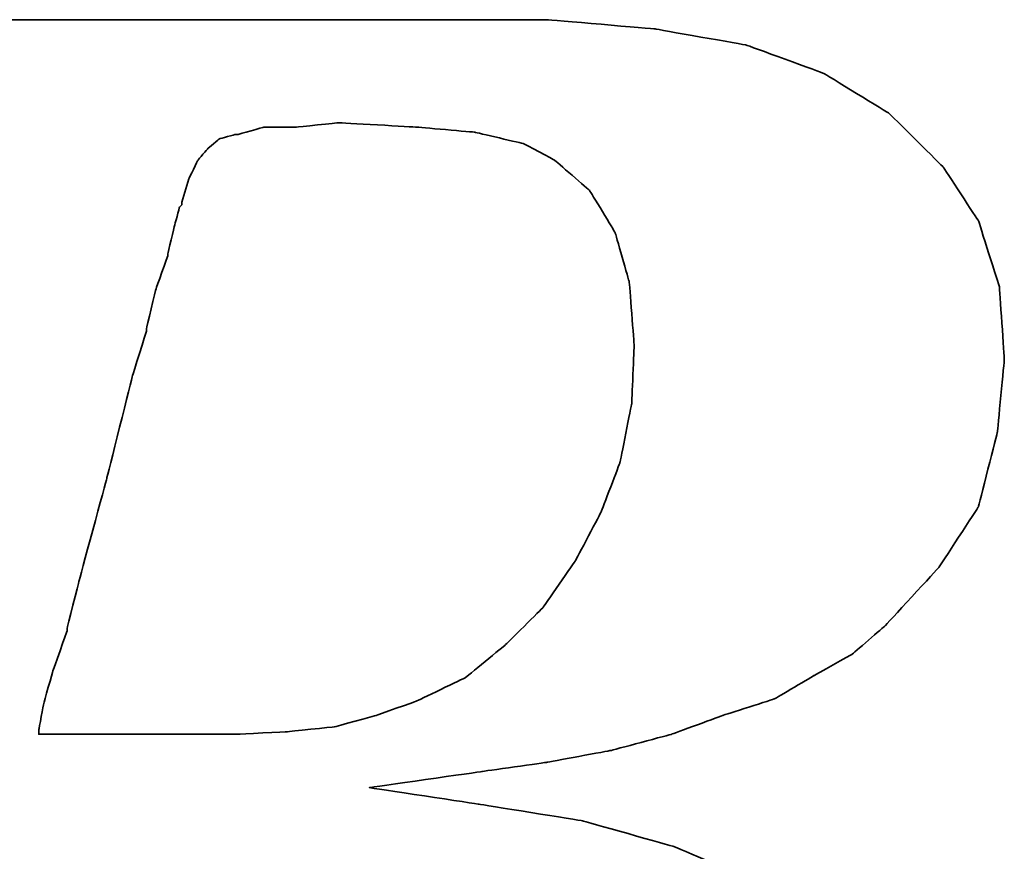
# Model space of a CAD drawing. Header units: millimetres. Extents: x -73 to 178, y -419 to -265.
# Tile 29 of 47: x 80.79 to 82.5, y -331.88 to -330.44. Entities that reach past the tile are written whole.
import ezdxf

# ---------------------------------------------------------------- set-up
doc = ezdxf.new("R2010")
doc.units = ezdxf.units.MM
doc.header["$LTSCALE"] = 0.1
doc.layers.add('CHA', color=7, linetype='CONTINUOUS')
doc.layers.add('layer 1', color=7, linetype='CONTINUOUS')

# ---------------------------------------------------------------- blocks, each defined once
blk = doc.blocks.new('TBI MOTION logo(完整正式版)')
at = {"layer": 'layer 1', "color": 22, "lineweight": 35}
for points, knots in [([(-64.65375, -6.86375), (-64.65375, -6.86375), (-64.84375, -7.29625), (-64.84375, -7.29625), (-64.84375, -7.29625), (-64.84375, -7.29625), (-64.86875, -7.34375), (-64.86875, -7.34375), (-64.86875, -7.34375), (-64.86875, -7.34375), (-64.86875, -7.36875), (-64.86875, -7.36875), (-64.86875, -7.36875), (-64.86875, -7.36875), (-65.15375, -7.65375), (-65.15375, -7.65375), (-65.15375, -7.65375), (-65.15375, -7.65375), (-65.17875, -7.65375), (-65.17875, -7.65375), (-65.17875, -7.65375), (-65.17875, -7.65375), (-65.20375, -7.67875), (-65.20375, -7.67875), (-65.20375, -7.67875), (-65.20375, -7.67875), (-65.58875, -7.87125), (-65.58875, -7.87125), (-65.58875, -7.87125), (-65.58875, -7.87125), (-65.63375, -7.87125), (-65.63375, -7.87125), (-65.63375, -7.87125), (-65.63375, -7.87125), (-65.65875, -7.89375), (-65.65875, -7.89375), (-65.65875, -7.89375), (-65.65875, -7.89375), (-66.09375, -7.94375), (-66.09375, -7.94375), (-66.09375, -7.94375), (-66.09375, -7.94375), (-66.11375, -7.94375), (-66.11375, -7.94375), (-66.11375, -7.94375), (-66.11375, -7.94375), (-66.16375, -7.94375), (-66.16375, -7.94375), (-66.16375, -7.94375), (-66.16375, -7.94375), (-66.30875, -7.94375), (-66.30875, -7.94375), (-66.30875, -7.94375), (-66.30875, -7.94375), (-66.69375, -7.94375), (-66.69375, -7.94375), (-66.69375, -7.94375), (-66.69375, -7.94375), (-67.07375, -7.94375), (-67.07375, -7.94375), (-67.07375, -7.94375), (-67.07375, -7.94375), (-67.12375, -7.94375), (-67.12375, -7.94375), (-67.12375, -7.94375), (-67.12375, -7.94375), (-67.12375, -7.96625), (-67.12375, -7.96625), (-67.12375, -7.96625), (-67.12375, -7.96625), (-67.14875, -7.99125), (-67.14875, -7.99125), (-67.14875, -7.99125), (-67.14875, -7.99125), (-67.24375, -8.34875), (-67.24375, -8.34875), (-67.24375, -8.34875), (-67.24375, -8.34875), (-67.31375, -8.68625), (-67.31375, -8.68625), (-67.31375, -8.68625), (-67.31375, -8.68625), (-67.26875, -8.68625), (-67.26875, -8.68625), (-67.26875, -8.68625), (-67.26875, -8.68625), (-67.07375, -8.68625), (-67.07375, -8.68625), (-67.07375, -8.68625), (-67.07375, -8.68625), (-66.54875, -8.68625), (-66.54875, -8.68625), (-66.54875, -8.68625), (-66.54875, -8.68625), (-65.82625, -8.68625), (-65.82625, -8.68625), (-65.82625, -8.68625), (-65.82625, -8.68625), (-65.01375, -8.68625), (-65.01375, -8.68625), (-65.01375, -8.68625), (-65.01375, -8.68625), (-64.05375, -8.68625), (-64.05375, -8.68625), (-64.05375, -8.68625), (-64.05375, -8.68625), (-62.08375, -8.68625), (-62.08375, -8.68625), (-62.08375, -8.68625), (-62.08375, -8.68625), (-60.06875, -8.68625), (-60.06875, -8.68625), (-60.06875, -8.68625), (-60.06875, -8.68625), (-59.10875, -8.68625), (-59.10875, -8.68625), (-59.10875, -8.68625), (-59.10875, -8.68625), (-58.29375, -8.68625), (-58.29375, -8.68625), (-58.29375, -8.68625), (-58.29375, -8.68625), (-57.57375, -8.68625), (-57.57375, -8.68625), (-57.57375, -8.68625), (-57.57375, -8.68625), (-57.04875, -8.68625), (-57.04875, -8.68625), (-57.04875, -8.68625), (-57.04875, -8.68625), (-56.85375, -8.68625), (-56.85375, -8.68625), (-56.85375, -8.68625), (-56.85375, -8.68625), (-56.70875, -8.68625), (-56.70875, -8.68625), (-56.70875, -8.68625), (-56.70875, -8.68625), (-56.61375, -8.68625), (-56.61375, -8.68625), (-56.61375, -8.68625), (-56.61375, -8.68625), (-56.56875, -8.68625), (-56.56875, -8.68625), (-56.56875, -8.68625), (-56.56875, -8.68625), (-55.65375, -8.63875), (-55.65375, -8.63875), (-55.65375, -8.63875), (-55.65375, -8.63875), (-54.76875, -8.51875), (-54.76875, -8.51875), (-54.76875, -8.51875), (-54.76875, -8.51875), (-53.90375, -8.30375), (-53.90375, -8.30375), (-53.90375, -8.30375), (-53.90375, -8.30375), (-53.08875, -8.03875), (-53.08875, -8.03875), (-53.08875, -8.03875), (-53.08875, -8.03875), (-52.34375, -7.65375), (-52.34375, -7.65375), (-52.34375, -7.65375), (-52.34375, -7.65375), (-51.69875, -7.29625), (-51.69875, -7.29625), (-51.69875, -7.29625), (-51.69875, -7.29625), (-51.21875, -6.91125), (-51.21875, -6.91125), (-51.21875, -6.91125), (-51.21875, -6.91125), (-50.83375, -6.50375), (-50.83375, -6.50375), (-50.83375, -6.50375), (-50.83375, -6.50375), (-50.44875, -5.94875), (-50.44875, -5.94875), (-50.44875, -5.94875), (-50.44875, -5.94875), (-50.13875, -5.30375), (-50.13875, -5.30375), (-50.13875, -5.30375), (-50.13875, -5.30375), (-49.99375, -4.65375), (-49.99375, -4.65375), (-49.99375, -4.65375), (-49.99375, -4.65375), (-49.92375, -3.98375), (-49.92375, -3.98375), (-49.92375, -3.98375), (-49.92375, -3.98375), (-49.99375, -3.19374), (-49.99375, -3.19374), (-49.99375, -3.19374), (-49.99375, -3.19374), (-50.23374, -2.44874), (-50.23374, -2.44874), (-50.23374, -2.44874), (-50.23374, -2.44874), (-50.59375, -1.87374), (-50.59375, -1.87374), (-50.59375, -1.87374), (-50.59375, -1.87374), (-51.09875, -1.31874), (-51.09875, -1.31874), (-51.09875, -1.31874), (-51.09875, -1.31874), (-51.74375, -0.81875), (-51.74375, -0.81875), (-51.74375, -0.81875), (-51.74375, -0.81875), (-52.53875, -0.48125), (-52.53875, -0.48125), (-52.53875, -0.48125), (-52.53875, -0.48125), (-53.47375, -0.21875), (-53.47375, -0.21875), (-53.47375, -0.21875), (-53.47375, -0.21875), (-54.52875, -0.04874), (-54.52875, -0.04874), (-54.52875, -0.04874), (-54.52875, -0.04874), (-55.65375, 0.12125), (-55.65375, 0.12125), (-55.65375, 0.12125), (-55.65375, 0.12125), (-54.50375, 0.28624), (-54.50375, 0.28624), (-54.50375, 0.28624), (-54.50375, 0.28624), (-53.83375, 0.38124), (-53.83375, 0.38124), (-53.83375, 0.38124), (-53.83375, 0.38124), (-53.18375, 0.50125), (-53.18375, 0.50125), (-53.18375, 0.50125), (-53.18375, 0.50125), (-52.55875, 0.66874), (-52.55875, 0.66874), (-52.55875, 0.66874), (-52.55875, 0.66874), (-52.03375, 0.86124), (-52.03375, 0.86124), (-52.03375, 0.86124), (-52.03375, 0.86124), (-51.50374, 1.03124), (-51.50374, 1.03124), (-51.50374, 1.03124), (-51.50374, 1.03124), (-51.09875, 1.27125), (-51.09875, 1.27125), (-51.09875, 1.27125), (-51.09875, 1.27125), (-50.71375, 1.48624), (-50.71375, 1.48624), (-50.71375, 1.48624), (-50.71375, 1.48624), (-50.37625, 1.77625), (-50.37625, 1.77625), (-50.37625, 1.77625), (-50.37625, 1.77625), (-49.82375, 2.37625), (-49.82375, 2.37625), (-49.82375, 2.37625), (-49.82375, 2.37625), (-49.41875, 2.99625), (-49.41875, 2.99625), (-49.41875, 2.99625), (-49.41875, 2.99625), (-49.22375, 3.76625), (-49.22375, 3.76625), (-49.22375, 3.76625), (-49.22375, 3.76625), (-49.15375, 4.50874), (-49.15375, 4.50874), (-49.15375, 4.50874), (-49.15375, 4.50874), (-49.20375, 5.25125), (-49.20375, 5.25125), (-49.20375, 5.25125), (-49.20375, 5.25125), (-49.41875, 5.92625), (-49.41875, 5.92625), (-49.41875, 5.92625), (-49.41875, 5.92625), (-49.77875, 6.47625), (-49.77875, 6.47625), (-49.77875, 6.47625), (-49.77875, 6.47625), (-50.33125, 7.02624), (-50.33125, 7.02624), (-50.33125, 7.02624), (-50.33125, 7.02624), (-51.00125, 7.43625), (-51.00125, 7.43625), (-51.00125, 7.43625), (-51.00125, 7.43625), (-51.79375, 7.72625), (-51.79375, 7.72625), (-51.79375, 7.72625), (-51.79375, 7.72625), (-52.72875, 7.89124), (-52.72875, 7.89124), (-52.72875, 7.89124), (-52.72875, 7.89124), (-53.83375, 7.98625), (-53.83375, 7.98625), (-53.83375, 7.98625), (-53.83375, 7.98625), (-53.92875, 7.98625), (-53.92875, 7.98625), (-53.92875, 7.98625), (-53.92875, 7.98625), (-54.26375, 7.98625), (-54.26375, 7.98625), (-54.26375, 7.98625), (-54.26375, 7.98625), (-54.74375, 7.98625), (-54.74375, 7.98625), (-54.74375, 7.98625), (-54.74375, 7.98625), (-55.36875, 7.98625), (-55.36875, 7.98625), (-55.36875, 7.98625), (-55.36875, 7.98625), (-56.13375, 7.98625), (-56.13375, 7.98625), (-56.13375, 7.98625), (-56.13375, 7.98625), (-56.94875, 7.98625), (-56.94875, 7.98625), (-56.94875, 7.98625), (-56.94875, 7.98625), (-58.77625, 7.98625), (-58.77625, 7.98625), (-58.77625, 7.98625), (-58.77625, 7.98625), (-60.59875, 7.98625), (-60.59875, 7.98625), (-60.59875, 7.98625), (-60.59875, 7.98625), (-61.41375, 7.98625), (-61.41375, 7.98625), (-61.41375, 7.98625), (-61.41375, 7.98625), (-62.17875, 7.98625), (-62.17875, 7.98625), (-62.17875, 7.98625), (-62.17875, 7.98625), (-62.80375, 7.98625), (-62.80375, 7.98625), (-62.80375, 7.98625), (-62.80375, 7.98625), (-63.30625, 7.98625), (-63.30625, 7.98625), (-63.30625, 7.98625), (-63.30625, 7.98625), (-63.57375, 7.98625), (-63.57375, 7.98625), (-63.57375, 7.98625), (-63.57375, 7.98625), (-63.57375, 7.96375), (-63.57375, 7.96375), (-63.57375, 7.96375), (-63.57375, 7.96375), (-63.59875, 7.94125), (-63.59875, 7.94125), (-63.59875, 7.94125), (-63.59875, 7.94125), (-63.69375, 7.55625), (-63.69375, 7.55625), (-63.69375, 7.55625), (-63.69375, 7.55625), (-63.76375, 7.24624), (-63.76375, 7.24624), (-63.76375, 7.24624), (-63.76375, 7.24624), (-63.23875, 7.24624), (-63.23875, 7.24624), (-63.23875, 7.24624), (-63.23875, 7.24624), (-62.75875, 7.24624), (-62.75875, 7.24624), (-62.75875, 7.24624), (-62.75875, 7.24624), (-62.61125, 7.24624), (-62.61125, 7.24624), (-62.61125, 7.24624), (-62.61125, 7.24624), (-62.56625, 7.24624), (-62.56625, 7.24624), (-62.56625, 7.24624), (-62.56625, 7.24624), (-62.22875, 7.24624), (-62.22875, 7.24624), (-62.22875, 7.24624), (-62.22875, 7.24624), (-62.20375, 7.24624), (-62.20375, 7.24624), (-62.20375, 7.24624), (-62.20375, 7.24624), (-62.17875, 7.21875), (-62.17875, 7.21875), (-62.17875, 7.21875), (-62.17875, 7.21875), (-61.96375, 7.17125), (-61.96375, 7.17125), (-61.96375, 7.17125), (-61.96375, 7.17125), (-61.72375, 7.12624), (-61.72375, 7.12624), (-61.72375, 7.12624), (-61.72375, 7.12624), (-61.70375, 7.12624), (-61.70375, 7.12624), (-61.70375, 7.12624), (-61.70375, 7.12624), (-61.55875, 7.07624), (-61.55875, 7.07624), (-61.55875, 7.07624), (-61.55875, 7.07624), (-61.50875, 7.07624), (-61.50875, 7.07624), (-61.50875, 7.07624), (-61.50875, 7.07624), (-61.48375, 7.02624), (-61.48375, 7.02624), (-61.48375, 7.02624), (-61.48375, 7.02624), (-61.31875, 6.83375), (-61.31875, 6.83375), (-61.31875, 6.83375), (-61.31875, 6.83375), (-61.29375, 6.81125), (-61.29375, 6.81125), (-61.29375, 6.81125), (-61.29375, 6.81125), (-61.29375, 6.78625), (-61.29375, 6.78625), (-61.29375, 6.78625), (-61.29375, 6.78625), (-61.19875, 6.50124), (-61.19875, 6.50124), (-61.19875, 6.50124), (-61.19875, 6.50124), (-61.17375, 6.45124), (-61.17375, 6.45124), (-61.17375, 6.45124), (-61.17375, 6.45124), (-61.19875, 6.40625), (-61.19875, 6.40625), (-61.19875, 6.40625), (-61.19875, 6.40625), (-61.26875, 5.99624), (-61.26875, 5.99624), (-61.26875, 5.99624), (-61.26875, 5.99624), (-61.26875, 5.85125), (-61.26875, 5.85125), (-61.26875, 5.85125), (-61.26875, 5.85125), (-61.26875, 5.82625), (-61.26875, 5.82625), (-61.26875, 5.82625), (-61.26875, 5.82625), (-61.29375, 5.80625), (-61.29375, 5.80625), (-61.29375, 5.80625), (-61.29375, 5.80625), (-61.34125, 5.66125), (-61.34125, 5.66125), (-61.34125, 5.66125), (-61.34125, 5.66125), (-61.41375, 5.44625), (-61.41375, 5.44625), (-61.41375, 5.44625), (-61.41375, 5.44625), (-61.48375, 5.15625), (-61.48375, 5.15625), (-61.48375, 5.15625), (-61.48375, 5.15625), (-61.58375, 4.82124), (-61.58375, 4.82124), (-61.58375, 4.82124), (-61.58375, 4.82124), (-61.79875, 4.00375), (-61.79875, 4.00375), (-61.79875, 4.00375), (-61.79875, 4.00375), (-62.05875, 2.99625), (-62.05875, 2.99625), (-62.05875, 2.99625), (-62.05875, 2.99625), (-62.34875, 1.91625), (-62.34875, 1.91625), (-62.34875, 1.91625), (-62.34875, 1.91625), (-62.97375, -0.41124), (-62.97375, -0.41124), (-62.97375, -0.41124), (-62.97375, -0.41124), (-63.59875, -2.75875), (-63.59875, -2.75875), (-63.59875, -2.75875), (-63.59875, -2.75875), (-63.88375, -3.86374), (-63.88375, -3.86374), (-63.88375, -3.86374), (-63.88375, -3.86374), (-64.14875, -4.82374), (-64.14875, -4.82374), (-64.14875, -4.82374), (-64.14875, -4.82374), (-64.36375, -5.64125), (-64.36375, -5.64125), (-64.36375, -5.64125), (-64.36375, -5.64125), (-64.43625, -5.97625), (-64.43625, -5.97625), (-64.43625, -5.97625), (-64.43625, -5.97625), (-64.50875, -6.28625), (-64.50875, -6.28625), (-64.50875, -6.28625), (-64.50875, -6.28625), (-64.50875, -6.30875), (-64.50875, -6.30875), (-64.50875, -6.30875), (-64.50875, -6.30875), (-64.57875, -6.50375), (-64.57875, -6.50375), (-64.57875, -6.50375), (-64.57875, -6.50375), (-64.62875, -6.69625), (-64.62875, -6.69625), (-64.62875, -6.69625), (-64.62875, -6.69625), (-64.62875, -6.76875), (-64.62875, -6.76875), (-64.62875, -6.76875), (-64.62875, -6.76875), (-64.62875, -6.81375), (-64.62875, -6.81375), (-64.62875, -6.81375), (-64.62875, -6.81375), (-64.62875, -6.83875), (-64.62875, -6.83875), (-64.62875, -6.83875), (-64.62875, -6.83875), (-64.65375, -6.86375), (-64.65375, -6.86375)], [0, 0, 0, 0, 0.00719424, 0.00719424, 0.00719424, 0.00719425, 0.01438849, 0.01438849, 0.01438849, 0.0143885, 0.02158273, 0.02158273, 0.02158273, 0.02158274, 0.02877698, 0.02877698, 0.02877698, 0.02877699, 0.03597122, 0.03597122, 0.03597122, 0.03597123, 0.04316547, 0.04316547, 0.04316547, 0.04316548, 0.05035971, 0.05035971, 0.05035971, 0.05035972, 0.05755396, 0.05755396, 0.05755396, 0.05755397, 0.0647482, 0.0647482, 0.0647482, 0.06474821, 0.07194245, 0.07194245, 0.07194245, 0.07194246, 0.07913669, 0.07913669, 0.07913669, 0.0791367, 0.08633094, 0.08633094, 0.08633094, 0.08633095, 0.09352518, 0.09352518, 0.09352518, 0.09352519, 0.10071942, 0.10071942, 0.10071942, 0.10071943, 0.10791367, 0.10791367, 0.10791367, 0.10791368, 0.11510791, 0.11510791, 0.11510791, 0.11510792, 0.12230216, 0.12230216, 0.12230216, 0.12230217, 0.1294964, 0.1294964, 0.1294964, 0.12949641, 0.13669065, 0.13669065, 0.13669065, 0.13669066, 0.14388489, 0.14388489, 0.14388489, 0.1438849, 0.15107914, 0.15107914, 0.15107914, 0.15107915, 0.15827338, 0.15827338, 0.15827338, 0.15827339, 0.16546763, 0.16546763, 0.16546763, 0.16546764, 0.17266187, 0.17266187, 0.17266187, 0.17266188, 0.17985612, 0.17985612, 0.17985612, 0.17985613, 0.18705036, 0.18705036, 0.18705036, 0.18705037, 0.1942446, 0.1942446, 0.1942446, 0.19424461, 0.20143885, 0.20143885, 0.20143885, 0.20143886, 0.20863309, 0.20863309, 0.20863309, 0.2086331, 0.21582734, 0.21582734, 0.21582734, 0.21582735, 0.22302158, 0.22302158, 0.22302158, 0.22302159, 0.23021583, 0.23021583, 0.23021583, 0.23021584, 0.23741007, 0.23741007, 0.23741007, 0.23741008, 0.24460432, 0.24460432, 0.24460432, 0.24460433, 0.25179856, 0.25179856, 0.25179856, 0.25179857, 0.25899281, 0.25899281, 0.25899281, 0.25899282, 0.26618705, 0.26618705, 0.26618705, 0.26618706, 0.27338129, 0.27338129, 0.27338129, 0.2733813, 0.28057554, 0.28057554, 0.28057554, 0.28057555, 0.28776978, 0.28776978, 0.28776978, 0.28776979, 0.29496403, 0.29496403, 0.29496403, 0.29496404, 0.30215827, 0.30215827, 0.30215827, 0.30215828, 0.30935252, 0.30935252, 0.30935252, 0.30935253, 0.31654676, 0.31654676, 0.31654676, 0.31654677, 0.32374101, 0.32374101, 0.32374101, 0.32374102, 0.33093525, 0.33093525, 0.33093525, 0.33093526, 0.3381295, 0.3381295, 0.3381295, 0.33812951, 0.34532374, 0.34532374, 0.34532374, 0.34532375, 0.35251799, 0.35251799, 0.35251799, 0.352518, 0.35971223, 0.35971223, 0.35971223, 0.35971224, 0.36690647, 0.36690647, 0.36690647, 0.36690648, 0.37410072, 0.37410072, 0.37410072, 0.37410073, 0.38129496, 0.38129496, 0.38129496, 0.38129497, 0.38848921, 0.38848921, 0.38848921, 0.38848922, 0.39568345, 0.39568345, 0.39568345, 0.39568346, 0.4028777, 0.4028777, 0.4028777, 0.40287771, 0.41007194, 0.41007194, 0.41007194, 0.41007195, 0.41726619, 0.41726619, 0.41726619, 0.4172662, 0.42446043, 0.42446043, 0.42446043, 0.42446044, 0.43165468, 0.43165468, 0.43165468, 0.43165469, 0.43884892, 0.43884892, 0.43884892, 0.43884893, 0.44604317, 0.44604317, 0.44604317, 0.44604318, 0.45323741, 0.45323741, 0.45323741, 0.45323742, 0.46043165, 0.46043165, 0.46043165, 0.46043166, 0.4676259, 0.4676259, 0.4676259, 0.46762591, 0.47482014, 0.47482014, 0.47482014, 0.47482015, 0.48201439, 0.48201439, 0.48201439, 0.4820144, 0.48920863, 0.48920863, 0.48920863, 0.48920864, 0.49640288, 0.49640288, 0.49640288, 0.49640289, 0.50359712, 0.50359712, 0.50359712, 0.50359713, 0.51079137, 0.51079137, 0.51079137, 0.51079138, 0.51798561, 0.51798561, 0.51798561, 0.51798562, 0.52517986, 0.52517986, 0.52517986, 0.52517987, 0.5323741, 0.5323741, 0.5323741, 0.53237411, 0.53956835, 0.53956835, 0.53956835, 0.53956836, 0.54676259, 0.54676259, 0.54676259, 0.5467626, 0.55395683, 0.55395683, 0.55395683, 0.55395684, 0.56115108, 0.56115108, 0.56115108, 0.56115109, 0.56834532, 0.56834532, 0.56834532, 0.56834533, 0.57553957, 0.57553957, 0.57553957, 0.57553958, 0.58273381, 0.58273381, 0.58273381, 0.58273382, 0.58992806, 0.58992806, 0.58992806, 0.58992807, 0.5971223, 0.5971223, 0.5971223, 0.59712231, 0.60431655, 0.60431655, 0.60431655, 0.60431656, 0.61151079, 0.61151079, 0.61151079, 0.6115108, 0.61870504, 0.61870504, 0.61870504, 0.61870505, 0.62589928, 0.62589928, 0.62589928, 0.62589929, 0.63309353, 0.63309353, 0.63309353, 0.63309354, 0.64028777, 0.64028777, 0.64028777, 0.64028778, 0.64748201, 0.64748201, 0.64748201, 0.64748202, 0.65467626, 0.65467626, 0.65467626, 0.65467627, 0.6618705, 0.6618705, 0.6618705, 0.66187051, 0.66906475, 0.66906475, 0.66906475, 0.66906476, 0.67625899, 0.67625899, 0.67625899, 0.676259, 0.68345324, 0.68345324, 0.68345324, 0.68345325, 0.69064748, 0.69064748, 0.69064748, 0.69064749, 0.69784173, 0.69784173, 0.69784173, 0.69784174, 0.70503597, 0.70503597, 0.70503597, 0.70503598, 0.71223022, 0.71223022, 0.71223022, 0.71223023, 0.71942446, 0.71942446, 0.71942446, 0.71942447, 0.72661871, 0.72661871, 0.72661871, 0.72661872, 0.73381295, 0.73381295, 0.73381295, 0.73381296, 0.74100719, 0.74100719, 0.74100719, 0.7410072, 0.74820144, 0.74820144, 0.74820144, 0.74820145, 0.75539568, 0.75539568, 0.75539568, 0.75539569, 0.76258993, 0.76258993, 0.76258993, 0.76258994, 0.76978417, 0.76978417, 0.76978417, 0.76978418, 0.77697842, 0.77697842, 0.77697842, 0.77697843, 0.78417266, 0.78417266, 0.78417266, 0.78417267, 0.79136691, 0.79136691, 0.79136691, 0.79136692, 0.79856115, 0.79856115, 0.79856115, 0.79856116, 0.8057554, 0.8057554, 0.8057554, 0.80575541, 0.81294964, 0.81294964, 0.81294964, 0.81294965, 0.82014388, 0.82014388, 0.82014388, 0.82014389, 0.82733813, 0.82733813, 0.82733813, 0.82733814, 0.83453237, 0.83453237, 0.83453237, 0.83453238, 0.84172662, 0.84172662, 0.84172662, 0.84172663, 0.84892086, 0.84892086, 0.84892086, 0.84892087, 0.85611511, 0.85611511, 0.85611511, 0.85611512, 0.86330935, 0.86330935, 0.86330935, 0.86330936, 0.8705036, 0.8705036, 0.8705036, 0.87050361, 0.87769784, 0.87769784, 0.87769784, 0.87769785, 0.88489209, 0.88489209, 0.88489209, 0.8848921, 0.89208633, 0.89208633, 0.89208633, 0.89208634, 0.89928058, 0.89928058, 0.89928058, 0.89928059, 0.90647482, 0.90647482, 0.90647482, 0.90647483, 0.91366906, 0.91366906, 0.91366906, 0.91366907, 0.92086331, 0.92086331, 0.92086331, 0.92086332, 0.92805755, 0.92805755, 0.92805755, 0.92805756, 0.9352518, 0.9352518, 0.9352518, 0.93525181, 0.94244604, 0.94244604, 0.94244604, 0.94244605, 0.94964029, 0.94964029, 0.94964029, 0.9496403, 0.95683453, 0.95683453, 0.95683453, 0.95683454, 0.96402878, 0.96402878, 0.96402878, 0.96402879, 0.97122302, 0.97122302, 0.97122302, 0.97122303, 0.97841727, 0.97841727, 0.97841727, 0.97841728, 0.98561151, 0.98561151, 0.98561151, 0.98561152, 0.99280576, 0.99280576, 0.99280576, 0.99280577, 1, 1, 1, 1]), ([(-57.50375, 6.35625), (-57.50375, 6.35625), (-57.57375, 6.11625), (-57.57375, 6.11625), (-57.57375, 6.11625), (-57.57375, 6.11625), (-57.57375, 6.09125), (-57.57375, 6.09125), (-57.57375, 6.09125), (-57.57375, 6.09125), (-57.59875, 6.06625), (-57.59875, 6.06625), (-57.59875, 6.06625), (-57.59875, 6.06625), (-57.64875, 5.87625), (-57.64875, 5.87625), (-57.64875, 5.87625), (-57.64875, 5.87625), (-57.71875, 5.58875), (-57.71875, 5.58875), (-57.71875, 5.58875), (-57.71875, 5.58875), (-57.71875, 5.56625), (-57.71875, 5.56625), (-57.71875, 5.56625), (-57.71875, 5.56625), (-57.83875, 5.23125), (-57.83875, 5.23125), (-57.83875, 5.23125), (-57.83875, 5.23125), (-57.93625, 4.82124), (-57.93625, 4.82124), (-57.93625, 4.82124), (-57.93625, 4.82124), (-57.93625, 4.79624), (-57.93625, 4.79624), (-57.93625, 4.79624), (-57.93625, 4.79624), (-58.07875, 4.34125), (-58.07875, 4.34125), (-58.07875, 4.34125), (-58.07875, 4.34125), (-58.34375, 3.28625), (-58.34375, 3.28625), (-58.34375, 3.28625), (-58.34375, 3.28625), (-58.62875, 2.23124), (-58.62875, 2.23124), (-58.62875, 2.23124), (-58.62875, 2.23124), (-58.74875, 1.75125), (-58.74875, 1.75125), (-58.74875, 1.75125), (-58.74875, 1.75125), (-58.74875, 1.72625), (-58.74875, 1.72625), (-58.74875, 1.72625), (-58.74875, 1.72625), (-58.89375, 1.31625), (-58.89375, 1.31625), (-58.89375, 1.31625), (-58.89375, 1.31625), (-58.98875, 0.98124), (-58.98875, 0.98124), (-58.98875, 0.98124), (-58.98875, 0.98124), (-59.03875, 0.71625), (-59.03875, 0.71625), (-59.03875, 0.71625), (-59.03875, 0.71625), (-59.03875, 0.66874), (-59.03875, 0.66874), (-59.03875, 0.66874), (-59.03875, 0.66874), (-58.91875, 0.66874), (-58.91875, 0.66874), (-58.91875, 0.66874), (-58.91875, 0.66874), (-58.53375, 0.66874), (-58.53375, 0.66874), (-58.53375, 0.66874), (-58.53375, 0.66874), (-58.10375, 0.66874), (-58.10375, 0.66874), (-58.10375, 0.66874), (-58.10375, 0.66874), (-57.66875, 0.66874), (-57.66875, 0.66874), (-57.66875, 0.66874), (-57.66875, 0.66874), (-57.33375, 0.66874), (-57.33375, 0.66874), (-57.33375, 0.66874), (-57.33375, 0.66874), (-57.09375, 0.66874), (-57.09375, 0.66874), (-57.09375, 0.66874), (-57.09375, 0.66874), (-56.99875, 0.66874), (-56.99875, 0.66874), (-56.99875, 0.66874), (-56.99875, 0.66874), (-56.49375, 0.69374), (-56.49375, 0.69374), (-56.49375, 0.69374), (-56.49375, 0.69374), (-56.01375, 0.74374), (-56.01375, 0.74374), (-56.01375, 0.74374), (-56.01375, 0.74374), (-55.58375, 0.86124), (-55.58375, 0.86124), (-55.58375, 0.86124), (-55.58375, 0.86124), (-55.17375, 1.00624), (-55.17375, 1.00624), (-55.17375, 1.00624), (-55.17375, 1.00624), (-54.67375, 1.24625), (-54.67375, 1.24625), (-54.67375, 1.24625), (-54.67375, 1.24625), (-54.26375, 1.58124), (-54.26375, 1.58124), (-54.26375, 1.58124), (-54.26375, 1.58124), (-53.87875, 1.96374), (-53.87875, 1.96374), (-53.87875, 1.96374), (-53.87875, 1.96374), (-53.54375, 2.44625), (-53.54375, 2.44625), (-53.54375, 2.44625), (-53.54375, 2.44625), (-53.27875, 2.95125), (-53.27875, 2.95125), (-53.27875, 2.95125), (-53.27875, 2.95125), (-53.08875, 3.45124), (-53.08875, 3.45124), (-53.08875, 3.45124), (-53.08875, 3.45124), (-52.96875, 4.05124), (-52.96875, 4.05124), (-52.96875, 4.05124), (-52.96875, 4.05124), (-52.94375, 4.65125), (-52.94375, 4.65125), (-52.94375, 4.65125), (-52.94375, 4.65125), (-52.99375, 5.30125), (-52.99375, 5.30125), (-52.99375, 5.30125), (-52.99375, 5.30125), (-53.13875, 5.80625), (-53.13875, 5.80625), (-53.13875, 5.80625), (-53.13875, 5.80625), (-53.39875, 6.23625), (-53.39875, 6.23625), (-53.39875, 6.23625), (-53.39875, 6.23625), (-53.75875, 6.54875), (-53.75875, 6.54875), (-53.75875, 6.54875), (-53.75875, 6.54875), (-54.07375, 6.71625), (-54.07375, 6.71625), (-54.07375, 6.71625), (-54.07375, 6.71625), (-54.57375, 6.83375), (-54.57375, 6.83375), (-54.57375, 6.83375), (-54.57375, 6.83375), (-55.17375, 6.88625), (-55.17375, 6.88625), (-55.17375, 6.88625), (-55.17375, 6.88625), (-55.96875, 6.93125), (-55.96875, 6.93125), (-55.96875, 6.93125), (-55.96875, 6.93125), (-56.39875, 6.88625), (-56.39875, 6.88625), (-56.39875, 6.88625), (-56.39875, 6.88625), (-56.42125, 6.88625), (-56.42125, 6.88625), (-56.42125, 6.88625), (-56.42125, 6.88625), (-56.73375, 6.88625), (-56.73375, 6.88625), (-56.73375, 6.88625), (-56.73375, 6.88625), (-56.99875, 6.81125), (-56.99875, 6.81125), (-56.99875, 6.81125), (-56.99875, 6.81125), (-57.02375, 6.81125), (-57.02375, 6.81125), (-57.02375, 6.81125), (-57.02375, 6.81125), (-57.18875, 6.76625), (-57.18875, 6.76625), (-57.18875, 6.76625), (-57.18875, 6.76625), (-57.30875, 6.66625), (-57.30875, 6.66625), (-57.30875, 6.66625), (-57.30875, 6.66625), (-57.40875, 6.54875), (-57.40875, 6.54875), (-57.40875, 6.54875), (-57.40875, 6.54875), (-57.50375, 6.35625), (-57.50375, 6.35625)], [0, 0, 0, 0, 0.01851852, 0.01851852, 0.01851852, 0.01851853, 0.03703704, 0.03703704, 0.03703704, 0.03703705, 0.05555556, 0.05555556, 0.05555556, 0.05555557, 0.07407407, 0.07407407, 0.07407407, 0.07407408, 0.09259259, 0.09259259, 0.09259259, 0.0925926, 0.11111111, 0.11111111, 0.11111111, 0.11111112, 0.12962963, 0.12962963, 0.12962963, 0.12962964, 0.14814815, 0.14814815, 0.14814815, 0.14814816, 0.16666667, 0.16666667, 0.16666667, 0.16666668, 0.18518519, 0.18518519, 0.18518519, 0.1851852, 0.2037037, 0.2037037, 0.2037037, 0.20370371, 0.22222222, 0.22222222, 0.22222222, 0.22222223, 0.24074074, 0.24074074, 0.24074074, 0.24074075, 0.25925926, 0.25925926, 0.25925926, 0.25925927, 0.27777778, 0.27777778, 0.27777778, 0.27777779, 0.2962963, 0.2962963, 0.2962963, 0.29629631, 0.31481481, 0.31481481, 0.31481481, 0.31481482, 0.33333333, 0.33333333, 0.33333333, 0.33333334, 0.35185185, 0.35185185, 0.35185185, 0.35185186, 0.37037037, 0.37037037, 0.37037037, 0.37037038, 0.38888889, 0.38888889, 0.38888889, 0.3888889, 0.40740741, 0.40740741, 0.40740741, 0.40740742, 0.42592593, 0.42592593, 0.42592593, 0.42592594, 0.44444444, 0.44444444, 0.44444444, 0.44444445, 0.46296296, 0.46296296, 0.46296296, 0.46296297, 0.48148148, 0.48148148, 0.48148148, 0.48148149, 0.5, 0.5, 0.5, 0.50000001, 0.51851852, 0.51851852, 0.51851852, 0.51851853, 0.53703704, 0.53703704, 0.53703704, 0.53703705, 0.55555556, 0.55555556, 0.55555556, 0.55555557, 0.57407407, 0.57407407, 0.57407407, 0.57407408, 0.59259259, 0.59259259, 0.59259259, 0.5925926, 0.61111111, 0.61111111, 0.61111111, 0.61111112, 0.62962963, 0.62962963, 0.62962963, 0.62962964, 0.64814815, 0.64814815, 0.64814815, 0.64814816, 0.66666667, 0.66666667, 0.66666667, 0.66666668, 0.68518519, 0.68518519, 0.68518519, 0.6851852, 0.7037037, 0.7037037, 0.7037037, 0.70370371, 0.72222222, 0.72222222, 0.72222222, 0.72222223, 0.74074074, 0.74074074, 0.74074074, 0.74074075, 0.75925926, 0.75925926, 0.75925926, 0.75925927, 0.77777778, 0.77777778, 0.77777778, 0.77777779, 0.7962963, 0.7962963, 0.7962963, 0.79629631, 0.81481481, 0.81481481, 0.81481481, 0.81481482, 0.83333333, 0.83333333, 0.83333333, 0.83333334, 0.85185185, 0.85185185, 0.85185185, 0.85185186, 0.87037037, 0.87037037, 0.87037037, 0.87037038, 0.88888889, 0.88888889, 0.88888889, 0.8888889, 0.90740741, 0.90740741, 0.90740741, 0.90740742, 0.92592593, 0.92592593, 0.92592593, 0.92592594, 0.94444444, 0.94444444, 0.94444444, 0.94444445, 0.96296296, 0.96296296, 0.96296296, 0.96296297, 0.98148148, 0.98148148, 0.98148148, 0.98148149, 1, 1, 1, 1])]:
    blk.add_open_spline(points, degree=3, knots=knots, dxfattribs=at)

msp = doc.modelspace()

# ---------------------------------------------------------------- block references
at = {"layer": 'CHA', "color": 7, "xscale": 0.169477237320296, "yscale": 0.169477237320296, "zscale": 0.169477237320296}
msp.add_blockref('TBI MOTION logo(完整正式版)', (90.8322, -331.7895), dxfattribs=at)

doc.saveas('drawing.dxf')
